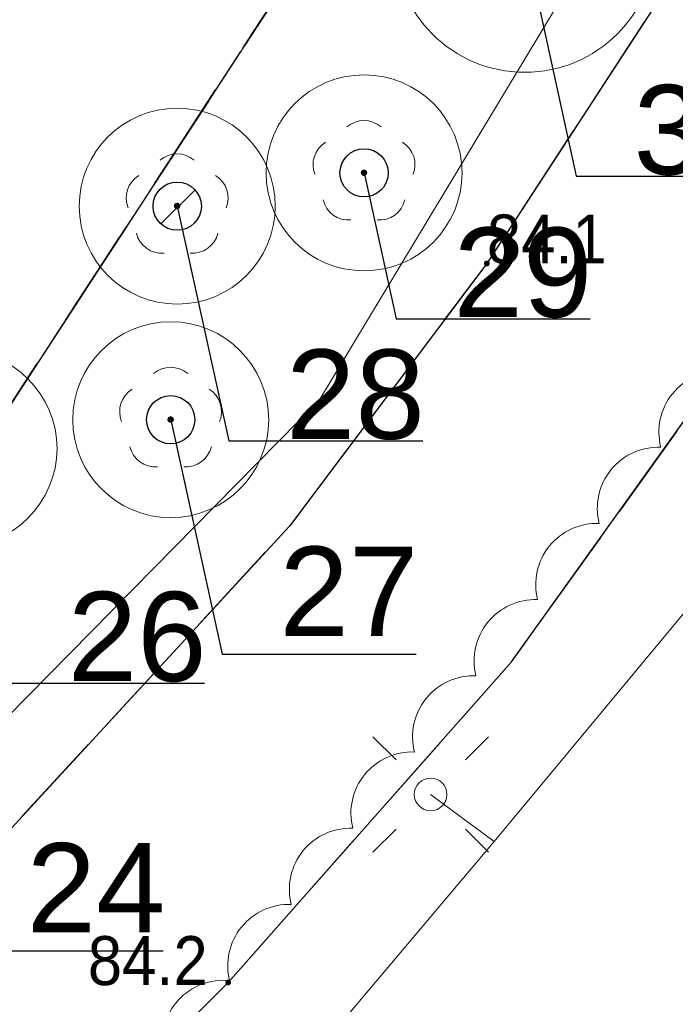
# Model space of a CAD drawing. Header units: metres. Extents: x 6540907 to 6541833, y 5893434 to 5894895.
# Tile 240 of 256: x 6540991 to 6541001, y 5894654 to 5894669. Entities that reach past the tile are written whole.
import ezdxf
from ezdxf import colors
from ezdxf.entities.mleader import LeaderData, LeaderLine
from ezdxf.enums import TextEntityAlignment as Align
from ezdxf.math import Vec2, Vec3

# ---------------------------------------------------------------- set-up
doc = ezdxf.new("R2010")
doc.units = ezdxf.units.M
doc.header["$MEASUREMENT"] = 0
for name, pattern in [('1.5_0.5', [2, 1.5, -0.5]), ('1.5_1.0', [2.5, 1.5, -1]), ('219-500', [0, 0]), ('egkk-500', [2, 1.5, -0.5]), ('egug-500', [1, 0.5, -0.5])]:
    doc.linetypes.add(name, pattern=pattern)
doc.layers.get('0').update_dxf_attribs({"color": 2, "linetype": 'CONTINUOUS', "lineweight": 5})
for name, color, linetype, lineweight in [('216-obręb ewidencyjny', 251, 'CONTINUOUS', 9), ('217-kontur klasyfikacyjny', 251, 'CONTINUOUS', 9), ('218-kontur użytku gruntowego', 251, 'CONTINUOUS', 9), ('219-działka ewidencyjna', 152, 'CONTINUOUS', 18), ('drzewo liściaste', 251, 'CONTINUOUS', 9), ('jezdnia', 251, 'CONTINUOUS', 9), ('krawężnik', 251, 'CONTINUOUS', 9), ('latarnia', 251, 'CONTINUOUS', 9), ('pikieta naturalna', 251, 'CONTINUOUS', 9), ('pikieta naturalna-Atr2', 251, 'CONTINUOUS', 9), ('przewód elektroenergetyczny podziemny', 251, 'CONTINUOUS', 9), ('z_i_drzewa_liściste_korony', 66, 'CONTINUOUS', 20), ('z_i_drzewa_opis', 7, 'CONTINUOUS', 25)]:
    doc.layers.add(name, color=color, linetype=linetype, lineweight=lineweight)
doc.layers.add('z_i_masywy_grupy', color=7, linetype='CONTINUOUS', lineweight=13, true_color=0x7f926c)
doc.styles.add('Opisowy', font='arial.ttf')
doc.styles.get("Standard").update_dxf_attribs({"font": 'Arial', "width": 0.75})

# ---------------------------------------------------------------- blocks, each defined once
blk = doc.blocks.new('SM01')
at = {"color": 0, "linetype": 'Continuous', "lineweight": 13}
for p, q in [((-0.53, 0.531), (-0.883, 0.884)), ((0.531, 0.531), (0.884, 0.884)), ((-0.53, -0.53), (-0.883, -0.883)), ((0.531, -0.53), (0.884, -0.883))]:
    blk.add_line(p, q, dxfattribs=at)
blk.add_circle((0, 0), 0.25, dxfattribs=at)
blk = doc.blocks.new('PW01')
at = {"linetype": 'Continuous', "lineweight": 13}
h = blk.add_hatch(color=0, dxfattribs=at)
edge = h.paths.add_edge_path()
edge.add_arc((0, 0), 0.045, 0, 360)
blk = doc.blocks.new('OP021')
at = {"linetype": 'Continuous', "lineweight": 13}
h = blk.add_hatch(color=0, dxfattribs=at)
edge = h.paths.add_edge_path()
edge.add_arc((0, 0), 0.05, 0, 360)
at = {"color": 0, "linetype": 'Continuous', "lineweight": 13}
for centre, start, end in [((0, 0.4), 49.272, 130.728), ((-0.38, 0.124), 121.308, 202.548), ((0.38, 0.124), 337.452, 58.692), ((-0.235, -0.324), 193.221, 274.871), ((0.235, -0.324), 265.129, 346.7789999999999)]:
    blk.add_arc(centre, 0.4, start, end, dxfattribs=at)
blk = doc.blocks.new('_None')
blk = doc.blocks.new('punkt')
h = blk.add_hatch()
h.set_pattern_fill('ANSI32', color=256, scale=0.2)
h.set_pattern_definition([(45, (-4781848.87, -5644337.08), (-1.347038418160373, 1.347038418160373), []), (45, (-4781847.971974, -5644337.08), (-1.347038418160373, 1.347038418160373), [])])
edge = h.paths.add_edge_path()
edge.add_arc((0, 0), 0.2429884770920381, 0, 360)
blk.add_circle((0, 0), 0.2429884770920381)

msp = doc.modelspace()

# ---------------------------------------------------------------- linework, layer by layer
at = {"layer": '216-obręb ewidencyjny', "linetype": '1.5_1.0', "lineweight": 35, "flags": 128}
for points in [[(6540907.06, 5894594.95), (6540917.97, 5894605.67), (6540919.14, 5894606.99), (6540986.55, 5894656.94), (6541000.71, 5894678.68), (6541018.98, 5894706.66), (6541073.42, 5894744), (6541168.23, 5894793.92), (6541196.88, 5894795.5), (6541244.66, 5894772.66), (6541308.83, 5894747.75), (6541372.49, 5894762.8), (6541415.18, 5894750.34), (6541528.91, 5894660.42), (6541669.76, 5894597.96), (6541682.61, 5894575.032000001)], [(6541682.61, 5894575.032000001), (6541669.76, 5894597.96), (6541528.91, 5894660.42), (6541415.18, 5894750.34), (6541372.49, 5894762.8), (6541308.83, 5894747.75), (6541244.66, 5894772.66), (6541196.88, 5894795.5), (6541168.23, 5894793.92), (6541073.42, 5894744), (6541018.98, 5894706.66), (6541000.71, 5894678.68), (6540986.55, 5894656.94), (6540919.14, 5894606.99), (6540917.97, 5894605.67), (6540907.06, 5894594.95)]]:
    msp.add_lwpolyline(points, dxfattribs=at)
at = {"layer": '217-kontur klasyfikacyjny', "linetype": 'egkk-500', "lineweight": 18, "flags": 128}
msp.add_lwpolyline([(6541000.71, 5894678.68), (6540986.55, 5894656.94)], dxfattribs=at)
at = {"layer": '218-kontur użytku gruntowego', "linetype": 'egug-500', "lineweight": 18, "flags": 128}
for points in [[(6541000.71, 5894678.68), (6540986.55, 5894656.94)], [(6540986.55, 5894656.94), (6541000.71, 5894678.68)]]:
    msp.add_lwpolyline(points, dxfattribs=at)
at = {"layer": '219-działka ewidencyjna', "linetype": '219-500', "lineweight": 18, "flags": 128}
msp.add_lwpolyline([(6541000.71, 5894678.68), (6540986.55, 5894656.94)], dxfattribs=at)
at = {"layer": 'jezdnia', "linetype": '1.5_0.5', "lineweight": 18, "flags": 128}
msp.add_lwpolyline([(6540921.23, 5894605.05), (6540924.81, 5894601.67), (6540929.08, 5894606.19), (6540942.44, 5894620.02), (6540948.83, 5894623.79), (6540957.35, 5894628.76), (6540959.24, 5894629.81), (6540967.4, 5894634.55), (6540969.59, 5894635.85), (6540972.14, 5894637.25), (6540973.93, 5894638.25), (6540977.19, 5894640.14), (6540983.03, 5894644.03), (6540987.16, 5894647.58), (6540988.5, 5894648.92), (6540993.97, 5894654.37), (6540998.31, 5894659.28), (6541001.31, 5894663.47), (6541002.44, 5894665.09), (6541003.89, 5894667.1), (6541005.24, 5894668.32), (6541007.68, 5894669.24), (6541010.72, 5894669.61), (6541014.25, 5894668.97), (6541018.77, 5894667.17), (6541020.68, 5894669.15), (6541015.79, 5894673.86), (6541014.35, 5894676.09), (6541014.44, 5894678.61), (6541015.79, 5894680.18), (6541031.2, 5894689.84), (6541029.11, 5894692.69), (6541014.27, 5894684.26), (6541013.09, 5894684.37), (6541012.73, 5894685.4), (6541014.9, 5894692.15), (6541015.56, 5894693.88), (6541016.28, 5894695.59), (6541018.17, 5894699.07), (6541014.81, 5894700.78), (6541010.45, 5894690.39), (6541005.96, 5894679.21), (6541002.87, 5894672.96), (6540997.93, 5894665.38), (6540994.91, 5894661.36), (6540988.4, 5894654.29), (6540982.23, 5894648.52), (6540975.63, 5894643.9), (6540966.12, 5894638.38), (6540958.27, 5894634.05), (6540948.75, 5894628.54), (6540936.8, 5894621.09), (6540932.82, 5894618.05)], close=True, dxfattribs=at)
at = {"layer": 'krawężnik', "linetype": 'Continuous', "lineweight": 25, "flags": 128}
for points in [[(6541014.81, 5894700.78), (6541010.45, 5894690.39), (6541005.96, 5894679.21), (6541002.87, 5894672.96), (6540997.93, 5894665.38), (6540994.91, 5894661.36), (6540988.4, 5894654.29), (6540982.23, 5894648.52), (6540975.63, 5894643.9), (6540966.12, 5894638.38), (6540958.27, 5894634.05)], [(6540924.81, 5894601.67), (6540929.08, 5894606.19), (6540942.44, 5894620.02), (6540948.83, 5894623.79), (6540957.35, 5894628.76), (6540959.24, 5894629.81), (6540967.4, 5894634.55), (6540969.59, 5894635.85), (6540972.14, 5894637.25), (6540973.93, 5894638.25), (6540977.19, 5894640.14), (6540983.03, 5894644.03), (6540987.16, 5894647.58), (6540988.5, 5894648.92), (6540993.97, 5894654.37), (6540998.31, 5894659.28), (6541001.31, 5894663.47), (6541002.44, 5894665.09), (6541003.89, 5894667.1), (6541005.24, 5894668.32), (6541007.68, 5894669.24), (6541010.72, 5894669.61), (6541014.25, 5894668.97), (6541018.77, 5894667.17)]]:
    msp.add_lwpolyline(points, dxfattribs=at)
at = {"layer": 'przewód elektroenergetyczny podziemny', "linetype": 'Continuous', "lineweight": 18, "flags": 128}
for points in [[(6540997.07, 5894657.25), (6540998.04, 5894656.53), (6541001.15, 5894660.27), (6541005.06, 5894666.55), (6541007.43, 5894668.48), (6541009.86, 5894671.65), (6541013.14, 5894675.29), (6541014.47, 5894676.78), (6541014.66, 5894677.97), (6541015.58, 5894679.06), (6541027.31, 5894687.07), (6541032.91, 5894690.49), (6541037.93, 5894694.01), (6541041.46, 5894697.06), (6541042.85, 5894698.33)], [(6540949.3, 5894629.09), (6540983.91, 5894651.65), (6540995.37, 5894663.29), (6541000.93, 5894672.53), (6541019.64, 5894688.21)], [(6540953.59, 5894626.07), (6540954.1, 5894625.15), (6540965.76, 5894632.15), (6540967.15, 5894632.95), (6540968.86, 5894632.79), (6540971.41, 5894634.38), (6540972.95, 5894636.31), (6540974.46, 5894637.19), (6540976.09, 5894638.89), (6540978.74, 5894639.9), (6540981.03, 5894641.66), (6540984.37, 5894643.11), (6540988.17, 5894646.21), (6540990.95, 5894648.49), (6540992.77, 5894651.01), (6540995.48, 5894653.49), (6540998.04, 5894656.53), (6540997.07, 5894657.25)]]:
    msp.add_lwpolyline(points, dxfattribs=at)
at = {"layer": 'z_i_drzewa_liściste_korony', "linetype": 'Continuous'}
for centre, radius in [((6540998.51089545, 5894670.307590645), 2), ((6540996.05089545, 5894666.767590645), 1.5), ((6540993.19089545, 5894666.257590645), 1.5), ((6540993.09089545, 5894662.987590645), 1.5), ((6540989.85089545, 5894662.547590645), 1.5)]:
    msp.add_circle(centre, radius, dxfattribs=at)
at = {"layer": 'z_i_masywy_grupy', "linetype": 'Continuous'}
msp.add_lwpolyline([(6541009.72091304, 5894669.374813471, 0.5000000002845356), (6541008.260822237, 5894669.031105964, 0.5000000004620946), (6541006.800731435, 5894668.687398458, 0.5000000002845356), (6541005.340640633, 5894668.343690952, 0.5), (6541004.362332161, 5894667.233623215, 0.4999999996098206), (6541003.419690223, 5894666.066821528, 0.5000000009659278), (6541002.477048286, 5894664.90001984, 0.4999999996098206), (6541001.534406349, 5894663.733218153, 0.4999999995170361), (6541000.591764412, 5894662.566416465, 0.4999999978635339), (6540999.649122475, 5894661.399614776, 0.4999999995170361), (6540998.706480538, 5894660.232813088, 0.4999999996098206), (6540997.7638386, 5894659.066011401, 0.4999999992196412), (6540996.821196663, 5894657.899209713, 0.4999999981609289), (6540995.878554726, 5894656.732408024, 0.4999999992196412), (6540994.935912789, 5894655.565606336, 0.4999999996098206), (6540993.993270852, 5894654.398804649, 0.5000000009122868), (6540992.975624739, 5894653.296921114, 0.5000000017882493), (6540991.956080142, 5894652.196680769, 0.5), (6540990.936535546, 5894651.096440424, 0.5000000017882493), (6540989.916990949, 5894649.996200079, 0.5), (6540988.897446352, 5894648.895959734, 0.5000000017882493), (6540987.877901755, 5894647.795719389, 0.5), (6540986.858357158, 5894646.695479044, 0.499999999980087), (6540985.823614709, 5894645.612779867, 0.5)], format="xyb", dxfattribs=at)

# ---------------------------------------------------------------- block references
at = {"layer": 'drzewo liściaste', "linetype": 'Continuous', "lineweight": 18}
for p in [(6540996.05, 5894666.77), (6540996.05, 5894666.77), (6540996.05, 5894666.77), (6540993.19, 5894666.26), (6540993.19, 5894666.26), (6540993.19, 5894666.26), (6540993.09, 5894662.99), (6540993.09, 5894662.99), (6540993.09, 5894662.99)]:
    msp.add_blockref('OP021', p, dxfattribs=at)
at = {"layer": 'latarnia', "linetype": 'Continuous', "lineweight": 18}
msp.add_blockref('SM01', (6540997.07, 5894657.25), dxfattribs=at)
at = {"layer": 'pikieta naturalna', "linetype": 'Continuous', "lineweight": 13}
for p in [(6540997.93, 5894665.38), (6540993.97, 5894654.37)]:
    msp.add_blockref('PW01', p, dxfattribs=at)
at = {"layer": 'z_i_drzewa_opis', "ltscale": 0.01, "xscale": 1.520278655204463, "yscale": 1.520278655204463, "zscale": 1.520278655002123}
for p in [(6540996.05089545, 5894666.767590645), (6540993.19089545, 5894666.257590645), (6540993.09089545, 5894662.987590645)]:
    msp.add_blockref('punkt', p, dxfattribs=at)

# ---------------------------------------------------------------- texts
at = {"layer": 'pikieta naturalna-Atr2', "width": 0.9}
msp.add_text('84.1', height=0.75, dxfattribs=at).set_placement((6540997.93, 5894665.38))
msp.add_text('84.2', height=0.75, dxfattribs=at).set_placement((6540992.74, 5894654.33), align=Align.CENTER)

# ---------------------------------------------------------------- leaders
at = {"layer": 'z_i_drzewa_opis'}
ml = msp.add_multileader_mtext('Standard', dxfattribs=at)
ml.set_content('30', color=256, style='Opisowy')
ml.set_leader_properties()
ml.set_arrow_properties(name='NONE')
ml.build(insert=Vec2(0, 0))
ml.multileader.update_dxf_attribs({"has_dogleg": 0, "text_left_attachment_type": 6, "text_right_attachment_type": 5, "text_top_attachment_type": 0, "text_bottom_attachment_type": 0, "dogleg_length": 1.91433062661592, "arrow_head_size": 7.005444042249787})
ctx = ml.context
ctx.base_point, ctx.char_height, ctx.arrow_head_size, ctx.landing_gap_size, ctx.plane_origin, ctx.plane_x_axis, ctx.plane_y_axis = Vec3(6540999.299553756, 5894666.715188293), 1.368250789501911, 7.005444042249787, 0.8756805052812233, Vec3(6540991.928434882, 5894662.331124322), Vec3(1, -1.49998432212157e-15), Vec3(1.49998432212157e-15, 1)
ctx.left_attachment, ctx.right_attachment, ctx.attachment_type = 6, 5, 2
notes = []
notes.append((ctx, [(1, (1, 1, 0), (6540996.258996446, 5894666.715188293), (1, -1.49998432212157e-15), 3.040557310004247, [(0, [(6540998.51089545, 5894670.307590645), (6540999.299553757, 5894666.715188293), (6540999.299553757, 5894666.715188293), (6540999.299553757, 5894666.715188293), (6540999.299553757, 5894666.715188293), (6540999.299553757, 5894666.715188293), (6540999.299553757, 5894666.715188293), (6540999.299553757, 5894666.715188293), (6540999.299553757, 5894666.715188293), (6540999.299553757, 5894666.715188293), (6540999.299553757, 5894666.715188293), (6540999.299553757, 5894666.715188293), (6540999.299553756, 5894666.715188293), (6540999.299553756, 5894666.715188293), (6540999.299553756, 5894666.715188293), (6540999.299553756, 5894666.715188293), (6540999.299553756, 5894666.715188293), (6540999.299553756, 5894666.715188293), (6540999.299553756, 5894666.715188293), (6540999.299553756, 5894666.715188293), (6540999.299553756, 5894666.715188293), (6540999.299553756, 5894666.715188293), (6540999.299553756, 5894666.715188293), (6540999.299553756, 5894666.715188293), (6540999.299553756, 5894666.715188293), (6540999.299553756, 5894666.715188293), (6540999.299553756, 5894666.715188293), (6540999.299553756, 5894666.715188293), (6540999.299553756, 5894666.715188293), (6540999.299553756, 5894666.715188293), (6540999.299553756, 5894666.715188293), (6540999.299553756, 5894666.715188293), (6540999.299553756, 5894666.715188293), (6540999.299553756, 5894666.715188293), (6540999.299553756, 5894666.715188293), (6540999.299553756, 5894666.715188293), (6540999.299553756, 5894666.715188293), (6540999.299553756, 5894666.715188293), (6540999.299553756, 5894666.715188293), (6540999.299553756, 5894666.715188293), (6540999.299553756, 5894666.715188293), (6540999.299553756, 5894666.715188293), (6540999.299553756, 5894666.715188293), (6540999.299553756, 5894666.715188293), (6540999.299553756, 5894666.715188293), (6540999.299553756, 5894666.715188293), (6540999.299553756, 5894666.715188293), (6540999.299553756, 5894666.715188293), (6540999.299553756, 5894666.715188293), (6540999.299553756, 5894666.715188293), (6540999.299553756, 5894666.715188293), (6540999.299553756, 5894666.715188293), (6540999.299553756, 5894666.715188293), (6540999.299553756, 5894666.715188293), (6540999.299553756, 5894666.715188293), (6540999.299553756, 5894666.715188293), (6540999.299553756, 5894666.715188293), (6540999.299553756, 5894666.715188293), (6540999.299553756, 5894666.715188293), (6540999.299553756, 5894666.715188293), (6540999.299553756, 5894666.715188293), (6540999.299553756, 5894666.715188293), (6540999.299553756, 5894666.715188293), (6540999.299553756, 5894666.715188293), (6540999.299553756, 5894666.715188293), (6540999.299553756, 5894666.715188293), (6540999.299553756, 5894666.715188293), (6540999.299553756, 5894666.715188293), (6540999.299553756, 5894666.715188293), (6540999.299553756, 5894666.715188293), (6540999.299553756, 5894666.715188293), (6540999.299553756, 5894666.715188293), (6540999.299553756, 5894666.715188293), (6540999.299553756, 5894666.715188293), (6540999.299553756, 5894666.715188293), (6540999.299553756, 5894666.715188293), (6540999.299553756, 5894666.715188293), (6540999.299553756, 5894666.715188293), (6540999.299553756, 5894666.715188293), (6540999.299553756, 5894666.715188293), (6540999.299553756, 5894666.715188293), (6540999.299553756, 5894666.715188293), (6540999.299553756, 5894666.715188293), (6540999.299553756, 5894666.715188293), (6540999.299553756, 5894666.715188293), (6540999.299553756, 5894666.715188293), (6540999.299553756, 5894666.715188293), (6540999.299553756, 5894666.715188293), (6540999.299553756, 5894666.715188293), (6540999.299553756, 5894666.715188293), (6540999.299553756, 5894666.715188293), (6540999.299553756, 5894666.715188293), (6540999.299553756, 5894666.715188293), (6540999.299553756, 5894666.715188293), (6540999.299553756, 5894666.715188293), (6540999.299553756, 5894666.715188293), (6540999.299553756, 5894666.715188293), (6540999.299553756, 5894666.715188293), (6540999.299553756, 5894666.715188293), (6540999.299553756, 5894666.715188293), (6540999.299553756, 5894666.715188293), (6540999.299553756, 5894666.715188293), (6540999.299553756, 5894666.715188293), (6540999.299553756, 5894666.715188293), (6540999.299553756, 5894666.715188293), (6540999.299553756, 5894666.715188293), (6540999.299553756, 5894666.715188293), (6540999.299553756, 5894666.715188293), (6540999.299553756, 5894666.715188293), (6540999.299553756, 5894666.715188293), (6540999.299553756, 5894666.715188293), (6540999.299553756, 5894666.715188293), (6540999.299553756, 5894666.715188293), (6540999.299553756, 5894666.715188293), (6540999.299553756, 5894666.715188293), (6540999.299553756, 5894666.715188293), (6540999.299553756, 5894666.715188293), (6540999.299553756, 5894666.715188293), (6540999.299553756, 5894666.715188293), (6540999.299553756, 5894666.715188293), (6540999.299553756, 5894666.715188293), (6540999.299553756, 5894666.715188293), (6540999.299553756, 5894666.715188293), (6540999.299553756, 5894666.715188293), (6540999.299553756, 5894666.715188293), (6540999.299553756, 5894666.715188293)], 256, [])])]))
ctx.mtext.insert, ctx.mtext.text_direction, ctx.mtext.rotation, ctx.mtext.flow_direction = Vec3(6541000.175234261, 5894668.113305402), Vec3(1, -1.49998432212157e-15), -1.49998432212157e-15, 5
ml = msp.add_multileader_mtext('Standard', dxfattribs=at)
ml.set_content('29', color=256, style='Opisowy')
ml.set_leader_properties()
ml.set_arrow_properties(name='NONE')
ml.build(insert=Vec2(0, 0))
ml.multileader.update_dxf_attribs({"has_dogleg": 0, "text_left_attachment_type": 6, "text_right_attachment_type": 5, "text_top_attachment_type": 0, "text_bottom_attachment_type": 0, "dogleg_length": 1.91433062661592, "arrow_head_size": 7.005444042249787})
ctx = ml.context
ctx.base_point, ctx.char_height, ctx.arrow_head_size, ctx.landing_gap_size, ctx.plane_origin, ctx.plane_x_axis, ctx.plane_y_axis = Vec3(6540996.543792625, 5894664.53129304), 1.368250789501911, 7.005444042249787, 0.8756805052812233, Vec3(6540989.468434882, 5894658.791124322), Vec3(1, -1.49998432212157e-15), Vec3(1.49998432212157e-15, 1)
ctx.left_attachment, ctx.right_attachment, ctx.attachment_type = 6, 5, 2
notes.append((ctx, [(1, (1, 1, 0), (6540993.503235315, 5894664.53129304), (1, -1.49998432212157e-15), 3.040557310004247, [(0, [(6540996.05089545, 5894666.767590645), (6540996.543792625, 5894664.53129304), (6540996.543792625, 5894664.53129304), (6540996.543792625, 5894664.53129304), (6540996.543792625, 5894664.53129304), (6540996.543792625, 5894664.53129304), (6540996.543792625, 5894664.53129304), (6540996.543792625, 5894664.53129304), (6540996.543792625, 5894664.53129304), (6540996.543792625, 5894664.53129304), (6540996.543792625, 5894664.53129304), (6540996.543792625, 5894664.53129304), (6540996.543792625, 5894664.53129304), (6540996.543792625, 5894664.53129304), (6540996.543792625, 5894664.53129304), (6540996.543792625, 5894664.53129304), (6540996.543792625, 5894664.53129304), (6540996.543792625, 5894664.53129304), (6540996.543792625, 5894664.53129304), (6540996.543792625, 5894664.53129304), (6540996.543792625, 5894664.53129304), (6540996.543792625, 5894664.53129304), (6540996.543792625, 5894664.53129304), (6540996.543792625, 5894664.53129304), (6540996.543792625, 5894664.53129304), (6540996.543792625, 5894664.53129304), (6540996.543792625, 5894664.53129304), (6540996.543792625, 5894664.53129304), (6540996.543792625, 5894664.53129304), (6540996.543792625, 5894664.53129304), (6540996.543792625, 5894664.53129304), (6540996.543792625, 5894664.53129304), (6540996.543792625, 5894664.53129304), (6540996.543792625, 5894664.53129304), (6540996.543792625, 5894664.53129304), (6540996.543792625, 5894664.53129304), (6540996.543792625, 5894664.53129304), (6540996.543792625, 5894664.53129304), (6540996.543792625, 5894664.53129304), (6540996.543792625, 5894664.53129304), (6540996.543792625, 5894664.53129304), (6540996.543792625, 5894664.53129304), (6540996.543792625, 5894664.53129304), (6540996.543792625, 5894664.53129304), (6540996.543792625, 5894664.53129304), (6540996.543792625, 5894664.53129304), (6540996.543792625, 5894664.53129304), (6540996.543792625, 5894664.53129304), (6540996.543792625, 5894664.53129304), (6540996.543792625, 5894664.53129304), (6540996.543792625, 5894664.53129304), (6540996.543792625, 5894664.53129304), (6540996.543792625, 5894664.53129304), (6540996.543792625, 5894664.53129304), (6540996.543792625, 5894664.53129304), (6540996.543792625, 5894664.53129304), (6540996.543792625, 5894664.53129304), (6540996.543792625, 5894664.53129304), (6540996.543792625, 5894664.53129304), (6540996.543792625, 5894664.53129304), (6540996.543792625, 5894664.53129304), (6540996.543792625, 5894664.53129304), (6540996.543792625, 5894664.53129304), (6540996.543792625, 5894664.53129304), (6540996.543792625, 5894664.53129304), (6540996.543792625, 5894664.53129304), (6540996.543792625, 5894664.53129304), (6540996.543792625, 5894664.53129304), (6540996.543792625, 5894664.53129304), (6540996.543792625, 5894664.53129304), (6540996.543792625, 5894664.53129304), (6540996.543792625, 5894664.53129304), (6540996.543792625, 5894664.53129304), (6540996.543792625, 5894664.53129304), (6540996.543792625, 5894664.53129304), (6540996.543792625, 5894664.53129304), (6540996.543792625, 5894664.53129304), (6540996.543792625, 5894664.53129304), (6540996.543792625, 5894664.53129304), (6540996.543792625, 5894664.53129304), (6540996.543792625, 5894664.53129304), (6540996.543792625, 5894664.53129304), (6540996.543792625, 5894664.53129304), (6540996.543792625, 5894664.53129304), (6540996.543792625, 5894664.53129304), (6540996.543792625, 5894664.53129304), (6540996.543792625, 5894664.53129304), (6540996.543792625, 5894664.53129304), (6540996.543792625, 5894664.53129304), (6540996.543792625, 5894664.53129304), (6540996.543792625, 5894664.53129304), (6540996.543792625, 5894664.53129304), (6540996.543792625, 5894664.53129304), (6540996.543792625, 5894664.53129304), (6540996.543792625, 5894664.53129304), (6540996.543792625, 5894664.53129304), (6540996.543792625, 5894664.53129304), (6540996.543792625, 5894664.53129304), (6540996.543792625, 5894664.53129304), (6540996.543792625, 5894664.53129304), (6540996.543792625, 5894664.53129304), (6540996.543792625, 5894664.53129304), (6540996.543792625, 5894664.53129304), (6540996.543792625, 5894664.53129304), (6540996.543792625, 5894664.53129304), (6540996.543792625, 5894664.53129304), (6540996.543792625, 5894664.53129304), (6540996.543792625, 5894664.53129304), (6540996.543792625, 5894664.53129304), (6540996.543792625, 5894664.53129304), (6540996.543792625, 5894664.53129304), (6540996.543792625, 5894664.53129304), (6540996.543792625, 5894664.53129304), (6540996.543792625, 5894664.53129304), (6540996.543792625, 5894664.53129304), (6540996.543792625, 5894664.53129304), (6540996.543792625, 5894664.53129304), (6540996.543792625, 5894664.53129304), (6540996.543792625, 5894664.53129304), (6540996.543792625, 5894664.53129304), (6540996.543792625, 5894664.53129304), (6540996.543792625, 5894664.53129304), (6540996.543792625, 5894664.53129304), (6540996.543792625, 5894664.53129304), (6540996.543792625, 5894664.53129304), (6540996.543792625, 5894664.53129304)], 256, [])])]))
ctx.mtext.insert, ctx.mtext.text_direction, ctx.mtext.rotation, ctx.mtext.flow_direction = Vec3(6540997.41947313, 5894665.928476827), Vec3(1, -1.49998432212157e-15), -1.49998432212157e-15, 5
ml = msp.add_multileader_mtext('Standard', dxfattribs=at)
ml.set_content('28', color=256, style='Opisowy')
ml.set_leader_properties()
ml.set_arrow_properties(name='NONE')
ml.build(insert=Vec2(0, 0))
ml.multileader.update_dxf_attribs({"has_dogleg": 0, "text_left_attachment_type": 6, "text_right_attachment_type": 5, "text_top_attachment_type": 0, "text_bottom_attachment_type": 0, "dogleg_length": 1.91433062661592, "arrow_head_size": 7.005444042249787})
ctx = ml.context
ctx.base_point, ctx.char_height, ctx.arrow_head_size, ctx.landing_gap_size, ctx.plane_origin, ctx.plane_x_axis, ctx.plane_y_axis = Vec3(6540993.979553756, 5894662.665188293), 1.368250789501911, 7.005444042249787, 0.8756805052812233, Vec3(6540986.608434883, 5894658.281124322), Vec3(1, -1.49998432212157e-15), Vec3(1.49998432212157e-15, 1)
ctx.left_attachment, ctx.right_attachment, ctx.attachment_type = 6, 5, 2
notes.append((ctx, [(1, (1, 1, 0), (6540990.938996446, 5894662.665188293), (1, -1.49998432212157e-15), 3.040557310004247, [(0, [(6540993.19089545, 5894666.257590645), (6540993.979553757, 5894662.665188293), (6540993.979553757, 5894662.665188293), (6540993.979553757, 5894662.665188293), (6540993.979553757, 5894662.665188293), (6540993.979553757, 5894662.665188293), (6540993.979553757, 5894662.665188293), (6540993.979553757, 5894662.665188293), (6540993.979553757, 5894662.665188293), (6540993.979553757, 5894662.665188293), (6540993.979553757, 5894662.665188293), (6540993.979553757, 5894662.665188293), (6540993.979553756, 5894662.665188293), (6540993.979553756, 5894662.665188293), (6540993.979553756, 5894662.665188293), (6540993.979553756, 5894662.665188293), (6540993.979553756, 5894662.665188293), (6540993.979553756, 5894662.665188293), (6540993.979553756, 5894662.665188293), (6540993.979553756, 5894662.665188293), (6540993.979553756, 5894662.665188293), (6540993.979553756, 5894662.665188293), (6540993.979553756, 5894662.665188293), (6540993.979553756, 5894662.665188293), (6540993.979553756, 5894662.665188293), (6540993.979553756, 5894662.665188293), (6540993.979553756, 5894662.665188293), (6540993.979553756, 5894662.665188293), (6540993.979553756, 5894662.665188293), (6540993.979553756, 5894662.665188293), (6540993.979553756, 5894662.665188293), (6540993.979553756, 5894662.665188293), (6540993.979553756, 5894662.665188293), (6540993.979553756, 5894662.665188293), (6540993.979553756, 5894662.665188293), (6540993.979553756, 5894662.665188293), (6540993.979553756, 5894662.665188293), (6540993.979553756, 5894662.665188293), (6540993.979553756, 5894662.665188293), (6540993.979553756, 5894662.665188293), (6540993.979553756, 5894662.665188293), (6540993.979553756, 5894662.665188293), (6540993.979553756, 5894662.665188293), (6540993.979553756, 5894662.665188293), (6540993.979553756, 5894662.665188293), (6540993.979553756, 5894662.665188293), (6540993.979553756, 5894662.665188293), (6540993.979553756, 5894662.665188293), (6540993.979553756, 5894662.665188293), (6540993.979553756, 5894662.665188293), (6540993.979553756, 5894662.665188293), (6540993.979553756, 5894662.665188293), (6540993.979553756, 5894662.665188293), (6540993.979553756, 5894662.665188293), (6540993.979553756, 5894662.665188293), (6540993.979553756, 5894662.665188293), (6540993.979553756, 5894662.665188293), (6540993.979553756, 5894662.665188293), (6540993.979553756, 5894662.665188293), (6540993.979553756, 5894662.665188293), (6540993.979553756, 5894662.665188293), (6540993.979553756, 5894662.665188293), (6540993.979553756, 5894662.665188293), (6540993.979553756, 5894662.665188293), (6540993.979553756, 5894662.665188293), (6540993.979553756, 5894662.665188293), (6540993.979553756, 5894662.665188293), (6540993.979553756, 5894662.665188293), (6540993.979553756, 5894662.665188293), (6540993.979553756, 5894662.665188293), (6540993.979553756, 5894662.665188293), (6540993.979553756, 5894662.665188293), (6540993.979553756, 5894662.665188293), (6540993.979553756, 5894662.665188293), (6540993.979553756, 5894662.665188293), (6540993.979553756, 5894662.665188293), (6540993.979553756, 5894662.665188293), (6540993.979553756, 5894662.665188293), (6540993.979553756, 5894662.665188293), (6540993.979553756, 5894662.665188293), (6540993.979553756, 5894662.665188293), (6540993.979553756, 5894662.665188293), (6540993.979553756, 5894662.665188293), (6540993.979553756, 5894662.665188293), (6540993.979553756, 5894662.665188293), (6540993.979553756, 5894662.665188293), (6540993.979553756, 5894662.665188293), (6540993.979553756, 5894662.665188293), (6540993.979553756, 5894662.665188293), (6540993.979553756, 5894662.665188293), (6540993.979553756, 5894662.665188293), (6540993.979553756, 5894662.665188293), (6540993.979553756, 5894662.665188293), (6540993.979553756, 5894662.665188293), (6540993.979553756, 5894662.665188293), (6540993.979553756, 5894662.665188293), (6540993.979553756, 5894662.665188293), (6540993.979553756, 5894662.665188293), (6540993.979553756, 5894662.665188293), (6540993.979553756, 5894662.665188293), (6540993.979553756, 5894662.665188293), (6540993.979553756, 5894662.665188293), (6540993.979553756, 5894662.665188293), (6540993.979553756, 5894662.665188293), (6540993.979553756, 5894662.665188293), (6540993.979553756, 5894662.665188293), (6540993.979553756, 5894662.665188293), (6540993.979553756, 5894662.665188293), (6540993.979553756, 5894662.665188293), (6540993.979553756, 5894662.665188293), (6540993.979553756, 5894662.665188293), (6540993.979553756, 5894662.665188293), (6540993.979553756, 5894662.665188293), (6540993.979553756, 5894662.665188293), (6540993.979553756, 5894662.665188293), (6540993.979553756, 5894662.665188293), (6540993.979553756, 5894662.665188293), (6540993.979553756, 5894662.665188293), (6540993.979553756, 5894662.665188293), (6540993.979553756, 5894662.665188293), (6540993.979553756, 5894662.665188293), (6540993.979553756, 5894662.665188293), (6540993.979553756, 5894662.665188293), (6540993.979553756, 5894662.665188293), (6540993.979553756, 5894662.665188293), (6540993.979553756, 5894662.665188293)], 256, [])])]))
ctx.mtext.insert, ctx.mtext.text_direction, ctx.mtext.rotation, ctx.mtext.flow_direction = Vec3(6540994.855234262, 5894664.06237208), Vec3(1, -1.49998432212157e-15), -1.49998432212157e-15, 5
ml = msp.add_multileader_mtext('Standard', dxfattribs=at)
ml.set_content('27', color=256, style='Opisowy')
ml.set_leader_properties()
ml.set_arrow_properties(name='NONE')
ml.build(insert=Vec2(0, 0))
ml.multileader.update_dxf_attribs({"has_dogleg": 0, "text_left_attachment_type": 6, "text_right_attachment_type": 5, "text_top_attachment_type": 0, "text_bottom_attachment_type": 0, "dogleg_length": 1.91433062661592, "arrow_head_size": 7.005444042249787})
ctx = ml.context
ctx.base_point, ctx.char_height, ctx.arrow_head_size, ctx.landing_gap_size, ctx.plane_origin, ctx.plane_x_axis, ctx.plane_y_axis = Vec3(6540993.879553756, 5894659.395188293), 1.368250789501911, 7.005444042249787, 0.8756805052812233, Vec3(6540986.508434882, 5894655.011124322), Vec3(1, -1.49998432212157e-15), Vec3(1.49998432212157e-15, 1)
ctx.left_attachment, ctx.right_attachment, ctx.attachment_type = 6, 5, 2
notes.append((ctx, [(1, (1, 1, 0), (6540990.838996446, 5894659.395188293), (1, -1.49998432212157e-15), 3.040557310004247, [(0, [(6540993.09089545, 5894662.987590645), (6540993.879553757, 5894659.395188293), (6540993.879553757, 5894659.395188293), (6540993.879553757, 5894659.395188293), (6540993.879553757, 5894659.395188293), (6540993.879553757, 5894659.395188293), (6540993.879553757, 5894659.395188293), (6540993.879553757, 5894659.395188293), (6540993.879553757, 5894659.395188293), (6540993.879553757, 5894659.395188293), (6540993.879553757, 5894659.395188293), (6540993.879553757, 5894659.395188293), (6540993.879553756, 5894659.395188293), (6540993.879553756, 5894659.395188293), (6540993.879553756, 5894659.395188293), (6540993.879553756, 5894659.395188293), (6540993.879553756, 5894659.395188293), (6540993.879553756, 5894659.395188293), (6540993.879553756, 5894659.395188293), (6540993.879553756, 5894659.395188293), (6540993.879553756, 5894659.395188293), (6540993.879553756, 5894659.395188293), (6540993.879553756, 5894659.395188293), (6540993.879553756, 5894659.395188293), (6540993.879553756, 5894659.395188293), (6540993.879553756, 5894659.395188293), (6540993.879553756, 5894659.395188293), (6540993.879553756, 5894659.395188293), (6540993.879553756, 5894659.395188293), (6540993.879553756, 5894659.395188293), (6540993.879553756, 5894659.395188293), (6540993.879553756, 5894659.395188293), (6540993.879553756, 5894659.395188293), (6540993.879553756, 5894659.395188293), (6540993.879553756, 5894659.395188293), (6540993.879553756, 5894659.395188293), (6540993.879553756, 5894659.395188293), (6540993.879553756, 5894659.395188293), (6540993.879553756, 5894659.395188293), (6540993.879553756, 5894659.395188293), (6540993.879553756, 5894659.395188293), (6540993.879553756, 5894659.395188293), (6540993.879553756, 5894659.395188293), (6540993.879553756, 5894659.395188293), (6540993.879553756, 5894659.395188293), (6540993.879553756, 5894659.395188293), (6540993.879553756, 5894659.395188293), (6540993.879553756, 5894659.395188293), (6540993.879553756, 5894659.395188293), (6540993.879553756, 5894659.395188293), (6540993.879553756, 5894659.395188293), (6540993.879553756, 5894659.395188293), (6540993.879553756, 5894659.395188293), (6540993.879553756, 5894659.395188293), (6540993.879553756, 5894659.395188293), (6540993.879553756, 5894659.395188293), (6540993.879553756, 5894659.395188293), (6540993.879553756, 5894659.395188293), (6540993.879553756, 5894659.395188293), (6540993.879553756, 5894659.395188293), (6540993.879553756, 5894659.395188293), (6540993.879553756, 5894659.395188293), (6540993.879553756, 5894659.395188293), (6540993.879553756, 5894659.395188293), (6540993.879553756, 5894659.395188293), (6540993.879553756, 5894659.395188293), (6540993.879553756, 5894659.395188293), (6540993.879553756, 5894659.395188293), (6540993.879553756, 5894659.395188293), (6540993.879553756, 5894659.395188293), (6540993.879553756, 5894659.395188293), (6540993.879553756, 5894659.395188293), (6540993.879553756, 5894659.395188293), (6540993.879553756, 5894659.395188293), (6540993.879553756, 5894659.395188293), (6540993.879553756, 5894659.395188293), (6540993.879553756, 5894659.395188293), (6540993.879553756, 5894659.395188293), (6540993.879553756, 5894659.395188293), (6540993.879553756, 5894659.395188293), (6540993.879553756, 5894659.395188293), (6540993.879553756, 5894659.395188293), (6540993.879553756, 5894659.395188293), (6540993.879553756, 5894659.395188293), (6540993.879553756, 5894659.395188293), (6540993.879553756, 5894659.395188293), (6540993.879553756, 5894659.395188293), (6540993.879553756, 5894659.395188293), (6540993.879553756, 5894659.395188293), (6540993.879553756, 5894659.395188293), (6540993.879553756, 5894659.395188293), (6540993.879553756, 5894659.395188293), (6540993.879553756, 5894659.395188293), (6540993.879553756, 5894659.395188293), (6540993.879553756, 5894659.395188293), (6540993.879553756, 5894659.395188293), (6540993.879553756, 5894659.395188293), (6540993.879553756, 5894659.395188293), (6540993.879553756, 5894659.395188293), (6540993.879553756, 5894659.395188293), (6540993.879553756, 5894659.395188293), (6540993.879553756, 5894659.395188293), (6540993.879553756, 5894659.395188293), (6540993.879553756, 5894659.395188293), (6540993.879553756, 5894659.395188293), (6540993.879553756, 5894659.395188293), (6540993.879553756, 5894659.395188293), (6540993.879553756, 5894659.395188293), (6540993.879553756, 5894659.395188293), (6540993.879553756, 5894659.395188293), (6540993.879553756, 5894659.395188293), (6540993.879553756, 5894659.395188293), (6540993.879553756, 5894659.395188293), (6540993.879553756, 5894659.395188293), (6540993.879553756, 5894659.395188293), (6540993.879553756, 5894659.395188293), (6540993.879553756, 5894659.395188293), (6540993.879553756, 5894659.395188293), (6540993.879553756, 5894659.395188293), (6540993.879553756, 5894659.395188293), (6540993.879553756, 5894659.395188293), (6540993.879553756, 5894659.395188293), (6540993.879553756, 5894659.395188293), (6540993.879553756, 5894659.395188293), (6540993.879553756, 5894659.395188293), (6540993.879553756, 5894659.395188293)], 256, [])])]))
ctx.mtext.insert, ctx.mtext.text_direction, ctx.mtext.rotation, ctx.mtext.flow_direction = Vec3(6540994.755234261, 5894661.043809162), Vec3(1, -1.49998432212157e-15), -1.49998432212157e-15, 5
ml = msp.add_multileader_mtext('Standard', dxfattribs=at)
ml.set_content('26', color=256, style='Opisowy')
ml.set_leader_properties()
ml.set_arrow_properties(name='NONE')
ml.build(insert=Vec2(0, 0))
ml.multileader.update_dxf_attribs({"has_dogleg": 0, "text_left_attachment_type": 6, "text_right_attachment_type": 5, "text_top_attachment_type": 0, "text_bottom_attachment_type": 0, "dogleg_length": 1.91433062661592, "arrow_head_size": 7.005444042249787})
ctx = ml.context
ctx.base_point, ctx.char_height, ctx.arrow_head_size, ctx.landing_gap_size, ctx.plane_origin, ctx.plane_x_axis, ctx.plane_y_axis = Vec3(6540990.639553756, 5894658.955188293), 1.368250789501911, 7.005444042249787, 0.8756805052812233, Vec3(6540983.268434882, 5894654.571124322), Vec3(1, -1.49998432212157e-15), Vec3(1.49998432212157e-15, 1)
ctx.left_attachment, ctx.right_attachment, ctx.attachment_type = 6, 5, 2
notes.append((ctx, [(1, (1, 1, 0), (6540987.598996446, 5894658.955188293), (1, -1.49998432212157e-15), 3.040557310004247, [(0, [(6540989.85089545, 5894662.547590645), (6540990.639553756, 5894658.955188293), (6540990.639553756, 5894658.955188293), (6540990.639553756, 5894658.955188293), (6540990.639553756, 5894658.955188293), (6540990.639553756, 5894658.955188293), (6540990.639553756, 5894658.955188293), (6540990.639553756, 5894658.955188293), (6540990.639553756, 5894658.955188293), (6540990.639553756, 5894658.955188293), (6540990.639553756, 5894658.955188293), (6540990.639553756, 5894658.955188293), (6540990.639553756, 5894658.955188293), (6540990.639553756, 5894658.955188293), (6540990.639553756, 5894658.955188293), (6540990.639553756, 5894658.955188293), (6540990.639553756, 5894658.955188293), (6540990.639553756, 5894658.955188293), (6540990.639553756, 5894658.955188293), (6540990.639553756, 5894658.955188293), (6540990.639553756, 5894658.955188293), (6540990.639553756, 5894658.955188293), (6540990.639553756, 5894658.955188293), (6540990.639553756, 5894658.955188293), (6540990.639553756, 5894658.955188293), (6540990.639553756, 5894658.955188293), (6540990.639553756, 5894658.955188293), (6540990.639553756, 5894658.955188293), (6540990.639553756, 5894658.955188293), (6540990.639553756, 5894658.955188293), (6540990.639553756, 5894658.955188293), (6540990.639553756, 5894658.955188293), (6540990.639553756, 5894658.955188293), (6540990.639553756, 5894658.955188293), (6540990.639553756, 5894658.955188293), (6540990.639553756, 5894658.955188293), (6540990.639553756, 5894658.955188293), (6540990.639553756, 5894658.955188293), (6540990.639553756, 5894658.955188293), (6540990.639553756, 5894658.955188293), (6540990.639553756, 5894658.955188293), (6540990.639553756, 5894658.955188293), (6540990.639553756, 5894658.955188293), (6540990.639553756, 5894658.955188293), (6540990.639553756, 5894658.955188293), (6540990.639553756, 5894658.955188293), (6540990.639553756, 5894658.955188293), (6540990.639553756, 5894658.955188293), (6540990.639553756, 5894658.955188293), (6540990.639553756, 5894658.955188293), (6540990.639553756, 5894658.955188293), (6540990.639553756, 5894658.955188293), (6540990.639553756, 5894658.955188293), (6540990.639553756, 5894658.955188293), (6540990.639553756, 5894658.955188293), (6540990.639553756, 5894658.955188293), (6540990.639553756, 5894658.955188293), (6540990.639553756, 5894658.955188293), (6540990.639553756, 5894658.955188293), (6540990.639553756, 5894658.955188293), (6540990.639553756, 5894658.955188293), (6540990.639553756, 5894658.955188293), (6540990.639553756, 5894658.955188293), (6540990.639553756, 5894658.955188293), (6540990.639553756, 5894658.955188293), (6540990.639553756, 5894658.955188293), (6540990.639553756, 5894658.955188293), (6540990.639553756, 5894658.955188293), (6540990.639553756, 5894658.955188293), (6540990.639553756, 5894658.955188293), (6540990.639553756, 5894658.955188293), (6540990.639553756, 5894658.955188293), (6540990.639553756, 5894658.955188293), (6540990.639553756, 5894658.955188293), (6540990.639553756, 5894658.955188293), (6540990.639553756, 5894658.955188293), (6540990.639553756, 5894658.955188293), (6540990.639553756, 5894658.955188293), (6540990.639553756, 5894658.955188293), (6540990.639553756, 5894658.955188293), (6540990.639553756, 5894658.955188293), (6540990.639553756, 5894658.955188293), (6540990.639553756, 5894658.955188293), (6540990.639553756, 5894658.955188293), (6540990.639553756, 5894658.955188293), (6540990.639553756, 5894658.955188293), (6540990.639553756, 5894658.955188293), (6540990.639553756, 5894658.955188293), (6540990.639553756, 5894658.955188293), (6540990.639553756, 5894658.955188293), (6540990.639553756, 5894658.955188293), (6540990.639553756, 5894658.955188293), (6540990.639553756, 5894658.955188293), (6540990.639553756, 5894658.955188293), (6540990.639553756, 5894658.955188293), (6540990.639553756, 5894658.955188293), (6540990.639553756, 5894658.955188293), (6540990.639553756, 5894658.955188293), (6540990.639553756, 5894658.955188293), (6540990.639553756, 5894658.955188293), (6540990.639553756, 5894658.955188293), (6540990.639553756, 5894658.955188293), (6540990.639553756, 5894658.955188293), (6540990.639553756, 5894658.955188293), (6540990.639553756, 5894658.955188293), (6540990.639553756, 5894658.955188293), (6540990.639553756, 5894658.955188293), (6540990.639553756, 5894658.955188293), (6540990.639553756, 5894658.955188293), (6540990.639553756, 5894658.955188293), (6540990.639553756, 5894658.955188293), (6540990.639553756, 5894658.955188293), (6540990.639553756, 5894658.955188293), (6540990.639553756, 5894658.955188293), (6540990.639553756, 5894658.955188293), (6540990.639553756, 5894658.955188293), (6540990.639553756, 5894658.955188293), (6540990.639553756, 5894658.955188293), (6540990.639553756, 5894658.955188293), (6540990.639553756, 5894658.955188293), (6540990.639553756, 5894658.955188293), (6540990.639553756, 5894658.955188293), (6540990.639553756, 5894658.955188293), (6540990.639553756, 5894658.955188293), (6540990.639553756, 5894658.955188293), (6540990.639553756, 5894658.955188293)], 256, [])])]))
ctx.mtext.insert, ctx.mtext.text_direction, ctx.mtext.rotation, ctx.mtext.flow_direction = Vec3(6540991.515234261, 5894660.35237208), Vec3(1, -1.49998432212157e-15), -1.49998432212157e-15, 5
ml = msp.add_multileader_mtext('Standard', dxfattribs=at)
ml.set_content('24', color=256, style='Opisowy')
ml.set_leader_properties()
ml.set_arrow_properties(name='NONE')
ml.build(insert=Vec2(0, 0))
ml.multileader.update_dxf_attribs({"has_dogleg": 0, "text_left_attachment_type": 6, "text_right_attachment_type": 5, "text_top_attachment_type": 0, "text_bottom_attachment_type": 0, "dogleg_length": 1.91433062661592, "arrow_head_size": 7.005444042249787})
ctx = ml.context
ctx.base_point, ctx.char_height, ctx.arrow_head_size, ctx.landing_gap_size, ctx.plane_origin, ctx.plane_x_axis, ctx.plane_y_axis = Vec3(6540990.009553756, 5894654.855188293), 1.368250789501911, 7.005444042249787, 0.8756805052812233, Vec3(6540982.638434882, 5894650.471124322), Vec3(1, -1.49998432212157e-15), Vec3(1.49998432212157e-15, 1)
ctx.left_attachment, ctx.right_attachment, ctx.attachment_type = 6, 5, 2
notes.append((ctx, [(1, (1, 1, 0), (6540986.968996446, 5894654.855188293), (1, -1.49998432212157e-15), 3.040557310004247, [(0, [(6540989.22089545, 5894658.447590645), (6540990.009553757, 5894654.855188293), (6540990.009553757, 5894654.855188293), (6540990.009553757, 5894654.855188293), (6540990.009553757, 5894654.855188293), (6540990.009553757, 5894654.855188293), (6540990.009553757, 5894654.855188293), (6540990.009553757, 5894654.855188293), (6540990.009553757, 5894654.855188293), (6540990.009553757, 5894654.855188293), (6540990.009553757, 5894654.855188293), (6540990.009553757, 5894654.855188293), (6540990.009553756, 5894654.855188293), (6540990.009553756, 5894654.855188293), (6540990.009553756, 5894654.855188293), (6540990.009553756, 5894654.855188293), (6540990.009553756, 5894654.855188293), (6540990.009553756, 5894654.855188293), (6540990.009553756, 5894654.855188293), (6540990.009553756, 5894654.855188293), (6540990.009553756, 5894654.855188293), (6540990.009553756, 5894654.855188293), (6540990.009553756, 5894654.855188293), (6540990.009553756, 5894654.855188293), (6540990.009553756, 5894654.855188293), (6540990.009553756, 5894654.855188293), (6540990.009553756, 5894654.855188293), (6540990.009553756, 5894654.855188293), (6540990.009553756, 5894654.855188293), (6540990.009553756, 5894654.855188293), (6540990.009553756, 5894654.855188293), (6540990.009553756, 5894654.855188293), (6540990.009553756, 5894654.855188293), (6540990.009553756, 5894654.855188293), (6540990.009553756, 5894654.855188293), (6540990.009553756, 5894654.855188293), (6540990.009553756, 5894654.855188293), (6540990.009553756, 5894654.855188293), (6540990.009553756, 5894654.855188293), (6540990.009553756, 5894654.855188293), (6540990.009553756, 5894654.855188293), (6540990.009553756, 5894654.855188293), (6540990.009553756, 5894654.855188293), (6540990.009553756, 5894654.855188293), (6540990.009553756, 5894654.855188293), (6540990.009553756, 5894654.855188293), (6540990.009553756, 5894654.855188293), (6540990.009553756, 5894654.855188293), (6540990.009553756, 5894654.855188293), (6540990.009553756, 5894654.855188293), (6540990.009553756, 5894654.855188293), (6540990.009553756, 5894654.855188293), (6540990.009553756, 5894654.855188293), (6540990.009553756, 5894654.855188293), (6540990.009553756, 5894654.855188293), (6540990.009553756, 5894654.855188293), (6540990.009553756, 5894654.855188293), (6540990.009553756, 5894654.855188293), (6540990.009553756, 5894654.855188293), (6540990.009553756, 5894654.855188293), (6540990.009553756, 5894654.855188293), (6540990.009553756, 5894654.855188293), (6540990.009553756, 5894654.855188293), (6540990.009553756, 5894654.855188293), (6540990.009553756, 5894654.855188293), (6540990.009553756, 5894654.855188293), (6540990.009553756, 5894654.855188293), (6540990.009553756, 5894654.855188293), (6540990.009553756, 5894654.855188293), (6540990.009553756, 5894654.855188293), (6540990.009553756, 5894654.855188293), (6540990.009553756, 5894654.855188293), (6540990.009553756, 5894654.855188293), (6540990.009553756, 5894654.855188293), (6540990.009553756, 5894654.855188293), (6540990.009553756, 5894654.855188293), (6540990.009553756, 5894654.855188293), (6540990.009553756, 5894654.855188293), (6540990.009553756, 5894654.855188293), (6540990.009553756, 5894654.855188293), (6540990.009553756, 5894654.855188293), (6540990.009553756, 5894654.855188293), (6540990.009553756, 5894654.855188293), (6540990.009553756, 5894654.855188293), (6540990.009553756, 5894654.855188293), (6540990.009553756, 5894654.855188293), (6540990.009553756, 5894654.855188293), (6540990.009553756, 5894654.855188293), (6540990.009553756, 5894654.855188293), (6540990.009553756, 5894654.855188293), (6540990.009553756, 5894654.855188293), (6540990.009553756, 5894654.855188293), (6540990.009553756, 5894654.855188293), (6540990.009553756, 5894654.855188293), (6540990.009553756, 5894654.855188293), (6540990.009553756, 5894654.855188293), (6540990.009553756, 5894654.855188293), (6540990.009553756, 5894654.855188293), (6540990.009553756, 5894654.855188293), (6540990.009553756, 5894654.855188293), (6540990.009553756, 5894654.855188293), (6540990.009553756, 5894654.855188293), (6540990.009553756, 5894654.855188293), (6540990.009553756, 5894654.855188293), (6540990.009553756, 5894654.855188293), (6540990.009553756, 5894654.855188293), (6540990.009553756, 5894654.855188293), (6540990.009553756, 5894654.855188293), (6540990.009553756, 5894654.855188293), (6540990.009553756, 5894654.855188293), (6540990.009553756, 5894654.855188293), (6540990.009553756, 5894654.855188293), (6540990.009553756, 5894654.855188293), (6540990.009553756, 5894654.855188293), (6540990.009553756, 5894654.855188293), (6540990.009553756, 5894654.855188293), (6540990.009553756, 5894654.855188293), (6540990.009553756, 5894654.855188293), (6540990.009553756, 5894654.855188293), (6540990.009553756, 5894654.855188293), (6540990.009553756, 5894654.855188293), (6540990.009553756, 5894654.855188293), (6540990.009553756, 5894654.855188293), (6540990.009553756, 5894654.855188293), (6540990.009553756, 5894654.855188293), (6540990.009553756, 5894654.855188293)], 256, [])])]))
ctx.mtext.insert, ctx.mtext.text_direction, ctx.mtext.rotation, ctx.mtext.flow_direction = Vec3(6540990.885234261, 5894656.503809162), Vec3(1, -1.49998432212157e-15), -1.49998432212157e-15, 5
for ctx, leaders in notes:
    for number, flags, end, landing, length, lines in leaders:
        leader = LeaderData()
        leader.index, (leader.has_last_leader_line, leader.has_dogleg_vector, leader.attachment_direction) = number, flags
        leader.last_leader_point, leader.dogleg_vector, leader.dogleg_length = Vec3(end), Vec3(landing), length
        for number, points, colour, breaks in lines:
            line = LeaderLine()
            line.index, line.vertices, line.color, line.breaks = number, Vec3.list(points), colors.encode_raw_color(colour), breaks
            leader.lines.append(line)
        ctx.leaders.append(leader)

doc.saveas('drawing.dxf')
